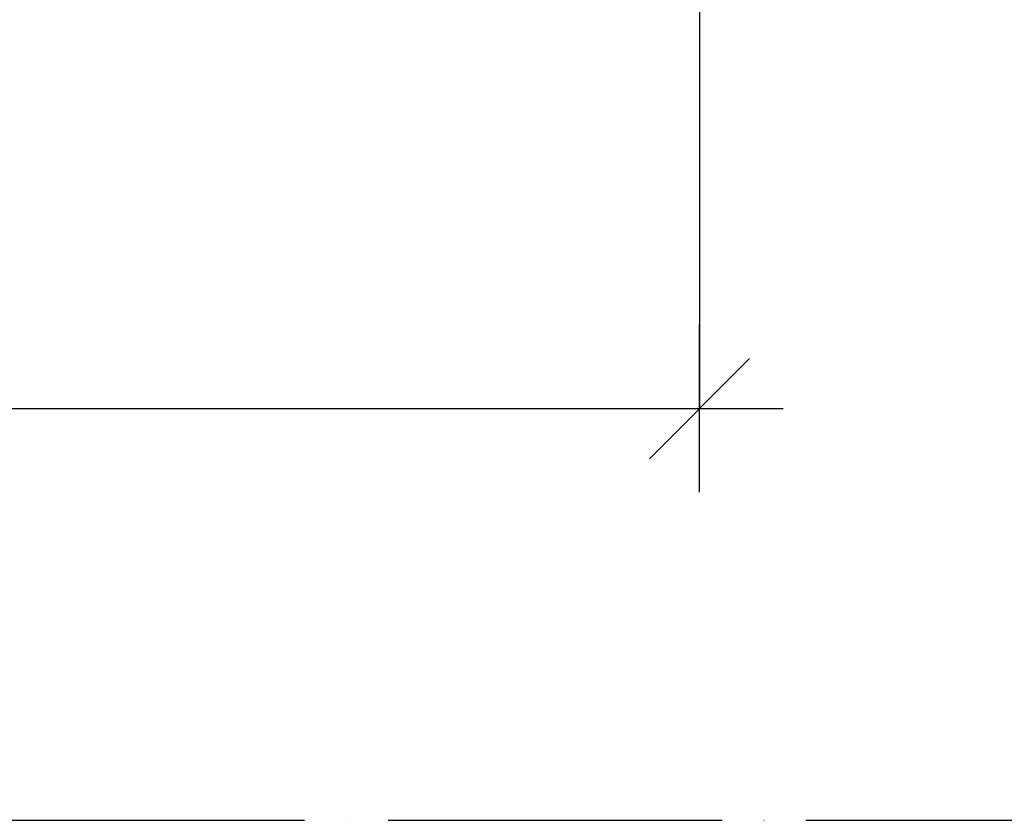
# Model space of a CAD drawing. Header units: millimetres. Extents: x 40580 to 559114, y -343730 to 81020.
# Tile 71 of 256: x 212746 to 213926, y -82004 to -81046. Entities that reach past the tile are written whole.
import ezdxf

# ---------------------------------------------------------------- set-up
doc = ezdxf.new("R2010")
doc.units = ezdxf.units.MM
doc.linetypes.add('______11', pattern=[500, 400, -50, 0, -50])
doc.linetypes.add('______5', pattern=[1100, 800, -100, 100, -100])
doc.layers.add('___________________', color=253, linetype='______5')
doc.layers.add('_______________________1', color=7, linetype='Continuous')

# ---------------------------------------------------------------- blocks, each defined once
blk = doc.blocks.new('ALL_ML_STRICH')
at = {"color": 0, "linetype": 'ByBlock', "lineweight": -2}
for p, q in [((0, -0.5), (0, 0.5)), ((-0.3, -0.3), (0.3, 0.3)), ((-1, 0), (0.5, 0))]:
    blk.add_line(p, q, dxfattribs=at)

msp = doc.modelspace()

# ---------------------------------------------------------------- linework, layer by layer
at = {"layer": '___________________', "color": 253, "linetype": '______11'}
msp.add_line((177180.5, -82004.1), (224260.5, -82004.1), dxfattribs=at)
msp.add_line((177180.5, -82004.1), (224260.5, -82004.1), dxfattribs=at)
at = {"layer": '_______________________1', "color": 253, "linetype": 'Continuous'}
msp.add_line((213560.5, -80924.1), (213560.5, -81511.3), dxfattribs=at)
at = {"layer": '_______________________1', "color": 7, "linetype": 'Continuous'}
msp.add_line((211240.5, -81511.3), (213560.5, -81511.3), dxfattribs=at)

# ---------------------------------------------------------------- block references
at = {"layer": '_______________________1', "color": 7, "linetype": 'Continuous', "xscale": 200, "yscale": 200, "zscale": 200}
msp.add_blockref('ALL_ML_STRICH', (213560.5, -81511.3), dxfattribs=at)

doc.saveas('drawing.dxf')
